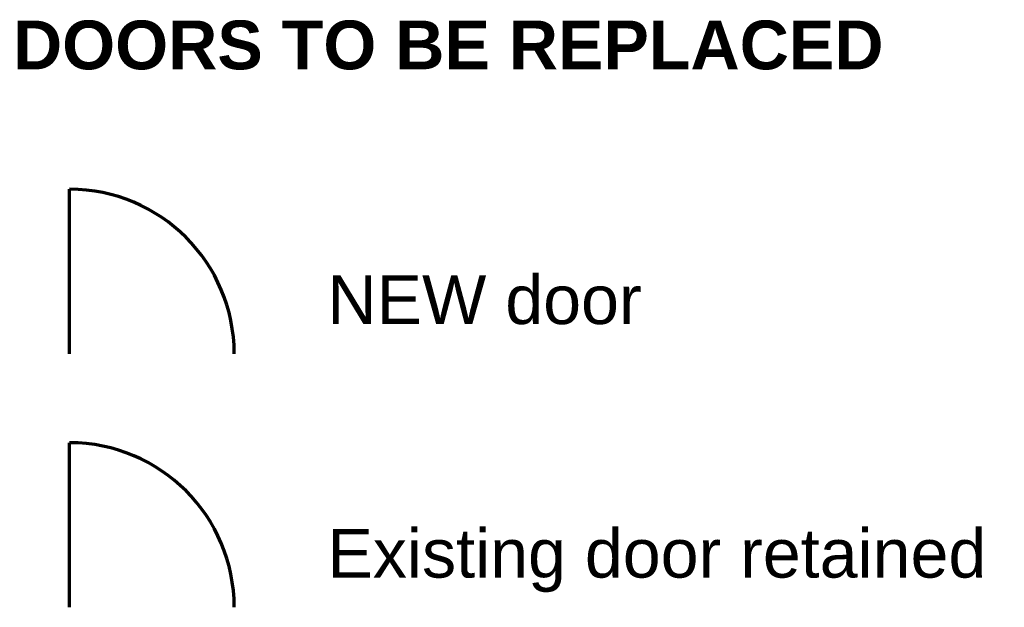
# Model space of a CAD drawing. Header units: millimetres. Extents: x -22631 to 93968, y -17976 to 24175.
# Tile 15 of 19: x 7075 to 11113, y -620 to 1790. Entities that reach past the tile are written whole.
import ezdxf

# ---------------------------------------------------------------- set-up
doc = ezdxf.new("R2010")
doc.units = ezdxf.units.MM
doc.layers.add('A-DETL', color=90, linetype='Continuous', lineweight=9)
doc.layers.add('G-ANNO-TEXT', color=231, linetype='Continuous', lineweight=9)
doc.styles.add('Arial_2', font='arial.ttf', dxfattribs={"height": 200})
doc.styles.add('Arial_B_1', font='arialbd.ttf', dxfattribs={"height": 200})

msp = doc.modelspace()

# ---------------------------------------------------------------- linework, layer by layer
at = {"layer": 'A-DETL', "lineweight": 70}
for p, q in [((7279.7, 419.6), (7279.7, 1094.6)), ((7279.7, -620.4), (7279.7, 54.6))]:
    msp.add_line(p, q, dxfattribs=at)
for centre in [(7279.7, 419.6), (7279.7, -620.4)]:
    msp.add_arc(centre, 675, 360, 90, dxfattribs=at)

# ---------------------------------------------------------------- texts
at = {"layer": 'G-ANNO-TEXT', "color": 7, "lineweight": 18, "char_height": 200, "attachment_point": 1}
for s, insert, width, style in [('DOORS TO BE REPLACED', (7047.4, 1786.2), 4409.281, 'Arial_B_1'), ('NEW door', (8336.9, 741.4), 1603.375, 'Arial_2'), ('Existing door retained', (8336.9, -298.6), 3359.071, 'Arial_2')]:
    msp.add_mtext(s, dxfattribs=dict(at, insert=insert, width=width, style=style))

doc.saveas('drawing.dxf')
